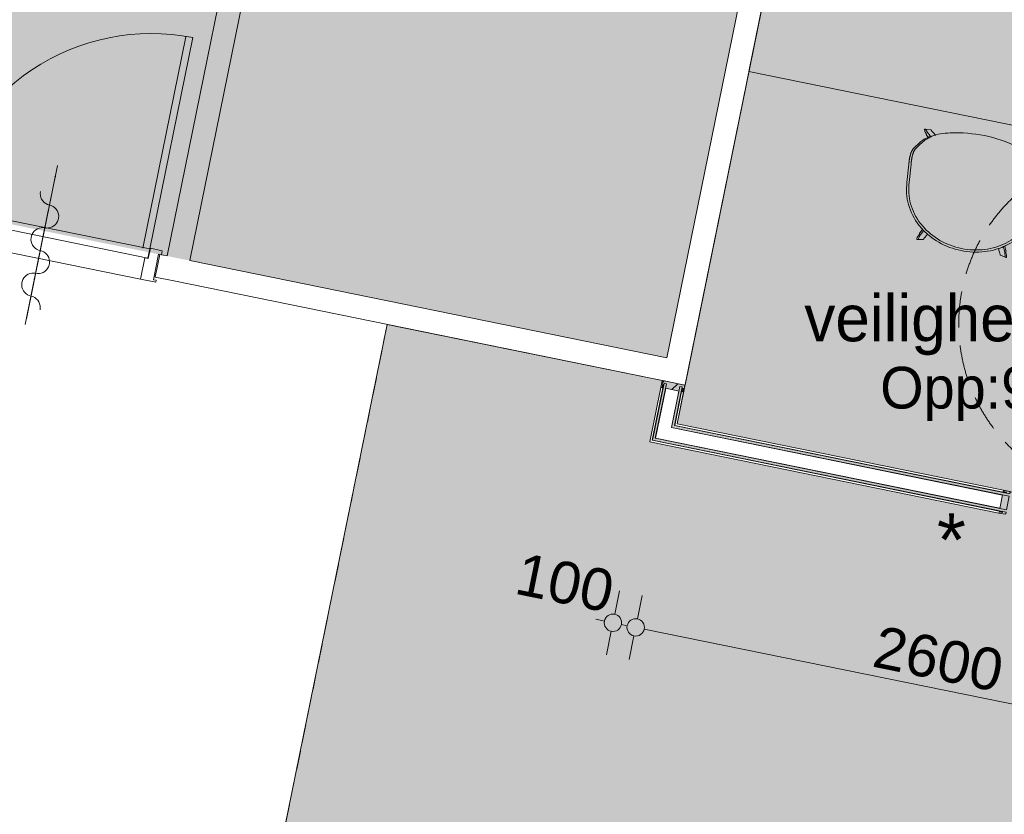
# Model space of a CAD drawing. Header units: millimetres. Extents: x -28656 to 67349, y -24410 to 39654.
# Tile 23 of 135: x 10977 to 15223, y 17262 to 20688. Entities that reach past the tile are written whole.
import ezdxf
from ezdxf.enums import TextEntityAlignment as Align

# ---------------------------------------------------------------- set-up
doc = ezdxf.new("R2010")
doc.units = ezdxf.units.MM
doc.header["$MEASUREMENT"] = 0
for name, pattern in [('B0701', [234.119993, 155.999994, -78.119999]), ('B0702', [117.37, 78.119999, -39.250001]), ('Wipeout_Contour', [1000, 0, -1000])]:
    doc.linetypes.add(name, pattern=pattern)
for name, color, linetype in [('0 2D arcering', 7, 'Continuous'), ('00 Bestaand', 7, 'Continuous'), ('New_22 systeemwand', 7, 'Continuous'), ('New_22 systeemwand Afdek-arcering', 7, 'Continuous'), ('New_22 systeemwand Doorsnede-arcering', 7, 'Continuous'), ('New_43 Vloerafwerking', 7, 'Continuous'), ('New_43 Vloerafwerking 2D arcering', 7, 'Continuous'), ('New_82 Interieur', 7, 'Continuous'), ('New_83 Losse inrichting', 7, 'Continuous'), ('New_84 Vaste inrichting', 7, 'Continuous'), ('New_Info Algemeen', 7, 'Continuous'), ('New_Info Algemeen 2D arcering', 7, 'Continuous'), ('New_Info losse inrichting', 7, 'Continuous'), ('New_Z Ruimtefuncties', 7, 'Continuous'), ('New_Z Ruimtefuncties Zone omranding', 7, 'Continuous'), ('New_Z Ruimtefuncties Zone tekst', 7, 'Continuous')]:
    doc.layers.add(name, color=color, linetype=linetype)
doc.styles.add('GENERATED_STYLE_1', font='txt')
doc.styles.add('GENERATED_STYLE_2', font='txt')
doc.dimstyles.new('GENERATED_STYLE__1', dxfattribs={"dimtxt": 179.999995, "dimasz": 142.5, "dimexe": 0.18, "dimexo": 0.0625, "dimgap": 0.09, "dimtad": 1, "dimdec": 0, "dimzin": 0, "dimdsep": 46, "dimtxsty": 'GENERATED_STYLE_2', "dimblk": 'ARROWHEAD_11', "dimblk1": 'ARROWHEAD_11', "dimblk2": 'ARROWHEAD_11', "dimcen": 0.09, "dimse1": 1, "dimse2": 1, "dimclrd": 1, "dimclre": 1, "dimclrt": 2, "dimadec": 1, "dimazin": 0, "dimtfac": 1, "dimtdec": 4, "dimtmove": 0, "dimatfit": 3, "dimfxl": 1, "dimtolj": 1, "dimtzin": 0, "dimarcsym": 0})
pattern_1 = [(45, (0, 0), (-176.7767, 176.7767), []), (45, (-35.36, 35.36), (-176.7767, 176.7767), []), (45, (-70.7, 70.7), (-176.7767, 176.7767), [])]

# ---------------------------------------------------------------- blocks, each defined once
blk = doc.blocks.new('veiligheidskamer__ruimte nummer__2_1', base_point=(15357, 19263.9))
at = {"layer": 'New_Z Ruimtefuncties Zone tekst', "color": 2, "lineweight": 0}
for tag, height, style, p in [('ROOM_NAME', 200, 'GENERATED_STYLE_1', (15357, 19501.1)), ('ROOM_AREA', 180, 'GENERATED_STYLE_2', (15357, 19191.3))]:
    blk.add_attdef(tag, text='', height=height, dxfattribs=dict(at, style=style)).set_placement(p, align=Align.TOP_CENTER)
blk = doc.blocks.new('Slab_28_1', base_point=(14121.9, 20464.3))
at = {"layer": 'New_84 Vaste inrichting', "color": 1, "linetype": 'Continuous', "lineweight": 0, "flags": 128}
blk.add_lwpolyline([(14121.9, 20464.3), (16571.6, 19965.3), (16771.2, 20945.2), (14321.5, 21444.2)], close=True, dxfattribs=at)
blk.add_lwpolyline([(16517.3, 20619.5, 1), (16457.3, 20619.5, 1)], format="xyb", close=True, dxfattribs=at)
blk = doc.blocks.new('Wall_29_1', base_point=(13753.5, 18906.5))
at = {"color": 254, "linetype": 'Wipeout_Contour', "lineweight": 0, "ltscale": 141193.918411}
blk.add_wipeout([(13802.1, 18938.7), (13812.5, 18945.5), (13840.4, 19082.7), (13835.5, 19083.7), (13838.5, 19098.4), (13834.8, 19099.2)], dxfattribs=at).dxf.layer = 'New_22 systeemwand Afdek-arcering'
at = {"color": 254, "linetype": 'Wipeout_Contour', "lineweight": 0, "ltscale": 94033.272649}
blk.add_wipeout([(13833.4, 19099.4), (13800.4, 18937.5), (13802.1, 18938.7), (13834.8, 19099.2)], dxfattribs=at).dxf.layer = 'New_22 systeemwand Afdek-arcering'
at = {"color": 254, "linetype": 'Wipeout_Contour', "lineweight": 0, "ltscale": 93966.931457}
blk.add_wipeout([(13819.6, 19086.9), (13787.5, 18929), (13788.6, 18929.7), (13820.6, 19086.7)], dxfattribs=at).dxf.layer = 'New_22 systeemwand Afdek-arcering'
at = {"color": 254, "linetype": 'Wipeout_Contour', "lineweight": 0, "ltscale": 93864.9049}
blk.add_wipeout([(13719.3, 18883.9), (13787.5, 18929), (13819.6, 19086.9), (13763, 19098.5)], dxfattribs=at).dxf.layer = 'New_22 systeemwand Afdek-arcering'
at = {"layer": 'New_22 systeemwand', "color": 9, "linetype": 'Continuous', "lineweight": 0}
for p, q in [((13787.5, 18929), (13819.6, 19086.9)), ((13788.6, 18929.7), (13824.6, 19106.3)), ((13800.4, 18937.5), (13834.4, 19104.3)), ((13802.1, 18938.7), (13834.8, 19099.2))]:
    blk.add_line(p, q, dxfattribs=at)
at = {"layer": 'New_22 systeemwand', "color": 9, "linetype": 'Continuous', "lineweight": 0, "flags": 128}
for points in [[(13812.5, 18945.5), (13840.4, 19082.7)], [(13834.4, 19104.3), (13824.6, 19106.3)]]:
    blk.add_lwpolyline(points, dxfattribs=at)
at = {"color": 254, "linetype": 'Wipeout_Contour', "lineweight": 0, "ltscale": 93762.768242}
blk.add_wipeout([(13718.1, 18883.1), (13719.3, 18883.9), (13763, 19098.5), (13762, 19098.7)], dxfattribs=at).dxf.layer = 'New_22 systeemwand Afdek-arcering'
at = {"color": 254, "linetype": 'Wipeout_Contour', "lineweight": 0, "ltscale": 140802.593057}
blk.add_wipeout([(13694.5, 18867.5), (13705.2, 18874.5), (13754.2, 19115.1), (13750.2, 19115.9), (13747.3, 19101.7), (13742.4, 19102.7)], dxfattribs=at).dxf.layer = 'New_22 systeemwand Afdek-arcering'
at = {"color": 254, "linetype": 'Wipeout_Contour', "lineweight": 0, "ltscale": 93751.074145}
blk.add_wipeout([(13705.2, 18874.5), (13706.3, 18875.3), (13755.1, 19114.9), (13754.2, 19115.1)], dxfattribs=at).dxf.layer = 'New_22 systeemwand Afdek-arcering'
at = {"layer": 'New_22 systeemwand', "color": 9, "linetype": 'Continuous', "lineweight": 0}
for p, q in [((13754.2, 19115.1), (13705.2, 18874.5)), ((13756.2, 19120.3), (13706.3, 18875.3)), ((13718.1, 18883.1), (13766, 19118.3)), ((13719.3, 18883.9), (13763, 19098.5))]:
    blk.add_line(p, q, dxfattribs=at)
at = {"layer": 'New_22 systeemwand', "color": 9, "linetype": 'Continuous', "lineweight": 0, "flags": 128}
for points in [[(13766, 19118.3), (13756.2, 19120.3)], [(13742.4, 19102.7), (13694.5, 18867.5)]]:
    blk.add_lwpolyline(points, dxfattribs=at)
blk = doc.blocks.new('Wall_42_1', base_point=(23258.3, 16970.4))
at = {"color": 254, "linetype": 'Wipeout_Contour', "lineweight": 0, "ltscale": 143191.328012}
blk.add_wipeout([(13802.1, 18938.7), (15232.1, 18647.4), (15232.8, 18651.1), (15218.6, 18654), (15219.6, 18658.9), (13812.5, 18945.5)], dxfattribs=at).dxf.layer = 'New_22 systeemwand Afdek-arcering'
at = {"color": 254, "linetype": 'Wipeout_Contour', "lineweight": 0, "ltscale": 95021.277727}
blk.add_wipeout([(13800.4, 18937.5), (15231.8, 18646), (15232.1, 18647.4), (13802.1, 18938.7)], dxfattribs=at).dxf.layer = 'New_22 systeemwand Afdek-arcering'
at = {"color": 254, "linetype": 'Wipeout_Contour', "lineweight": 0, "ltscale": 94958.150567}
blk.add_wipeout([(13787.5, 18929), (15215.4, 18638.1), (15215.6, 18639.1), (13788.6, 18929.7)], dxfattribs=at).dxf.layer = 'New_22 systeemwand Afdek-arcering'
at = {"color": 254, "linetype": 'Wipeout_Contour', "lineweight": 0, "ltscale": 94828.260498}
blk.add_wipeout([(13719.3, 18883.9), (15203.8, 18581.5), (15215.4, 18638.1), (13787.5, 18929)], dxfattribs=at).dxf.layer = 'New_22 systeemwand Afdek-arcering'
at = {"color": 254, "linetype": 'Wipeout_Contour', "lineweight": 0, "ltscale": 94698.377465}
blk.add_wipeout([(13718.1, 18883.1), (15203.6, 18580.5), (15203.8, 18581.5), (13719.3, 18883.9)], dxfattribs=at).dxf.layer = 'New_22 systeemwand Afdek-arcering'
at = {"color": 254, "linetype": 'Wipeout_Contour', "lineweight": 0, "ltscale": 142629.801042}
blk.add_wipeout([(13694.5, 18867.5), (15199.6, 18560.9), (15200.6, 18565.8), (15215.3, 18562.8), (15216.1, 18566.7), (13705.2, 18874.5)], dxfattribs=at).dxf.layer = 'New_22 systeemwand Afdek-arcering'
at = {"color": 254, "linetype": 'Wipeout_Contour', "lineweight": 0, "ltscale": 94663.769875}
blk.add_wipeout([(13705.2, 18874.5), (15216.1, 18566.7), (15216.3, 18567.7), (13706.3, 18875.3)], dxfattribs=at).dxf.layer = 'New_22 systeemwand Afdek-arcering'
at = {"layer": 'New_22 systeemwand', "color": 9, "linetype": 'Continuous', "lineweight": 0}
for p, q in [((15246.9, 18642.9), (13800.4, 18937.5)), ((15232.1, 18647.4), (13802.1, 18938.7)), ((15215.4, 18638.1), (13787.5, 18929)), ((15244.9, 18633.1), (13788.6, 18929.7)), ((13705.2, 18874.5), (15216.1, 18566.7)), ((13706.3, 18875.3), (15231, 18564.7)), ((15233, 18574.5), (13718.1, 18883.1)), ((15203.8, 18581.5), (13719.3, 18883.9))]:
    blk.add_line(p, q, dxfattribs=at)
at = {"layer": 'New_22 systeemwand', "color": 9, "linetype": 'Continuous', "lineweight": 0, "flags": 128}
for points in [[(15219.6, 18658.9), (13812.5, 18945.5)], [(13694.5, 18867.5), (15199.6, 18560.9)]]:
    blk.add_lwpolyline(points, dxfattribs=at)
blk = doc.blocks.new('Hay about a chair 2D')
at = {"layer": 'New_83 Losse inrichting', "color": 9, "linetype": 'Continuous', "lineweight": 0}
for p, q in [((99.9, 494.1), (100.5, 496.1)), ((100.2, 488.8), (99.9, 494.1)), ((100.3, 486.9), (100.2, 488.8)), ((101.1, 485.3), (100.3, 486.9)), ((100.5, 496.1), (102, 495.9)), ((105.9, 475.2), (101.1, 485.3)), ((105, 495.3), (102, 495.9)), ((105, 495.3), (110.8, 475.4)), ((105, 495.3), (125.8, 491.2)), ((106, 475.1), (105.9, 475.2)), ((106.2, 473.6), (106, 475.1)), ((106.4, 472.1), (106.2, 473.6)), ((106.3, 468.4), (106.4, 470.5)), ((106.3, 468.4), (107.9, 466.3)), ((106.4, 470.5), (106.4, 472.1)), ((110.8, 475.4), (120.5, 454.7)), ((125.8, 491.2), (127.3, 490.9)), ((127.3, 490.9), (128.7, 490.2)), ((128.7, 490.2), (128.8, 489.1)), ((128.8, 489.1), (131, 482.6)), ((131, 482.6), (137.6, 471.9)), ((137.6, 471.9), (141, 465.1)), ((141, 465.1), (149.3, 469.7)), ((149.3, 469.7), (160.7, 475.4)), ((160.7, 475.4), (172.3, 480.7)), ((175.6, 471.8), (164.3, 466.7)), ((172.3, 480.7), (184.1, 485.4)), ((187.1, 476.4), (175.6, 471.8)), ((184.1, 485.4), (196.1, 489.7)), ((198.8, 480.6), (187.1, 476.4)), ((196.1, 489.7), (208.3, 493.5)), ((210.6, 484.3), (198.8, 480.6)), ((208.3, 493.5), (220.7, 496.7)), ((222.7, 487.5), (210.6, 484.3)), ((220.7, 496.7), (233.2, 499.5)), ((234.8, 490.3), (222.7, 487.5)), ((233.2, 499.5), (245.8, 501.8)), ((247.1, 492.5), (234.8, 490.3)), ((245.8, 501.8), (258.5, 503.5)), ((259.5, 494.2), (247.1, 492.5)), ((258.5, 503.5), (271.3, 504.8)), ((271.9, 495.5), (259.5, 494.2)), ((271.3, 504.8), (284.1, 505.6)), ((284.4, 496.2), (271.9, 495.5)), ((284.1, 505.6), (296.9, 505.8)), ((296.9, 496.5), (284.4, 496.2)), ((296.9, 505.8), (309.7, 505.6)), ((309.4, 496.2), (296.9, 496.5)), ((321.9, 495.5), (309.4, 496.2)), ((309.7, 505.6), (322.5, 504.8)), ((334.3, 494.2), (321.9, 495.5)), ((322.5, 504.8), (335.3, 503.5)), ((346.7, 492.5), (334.3, 494.2)), ((335.3, 503.5), (348, 501.8)), ((359, 490.3), (346.7, 492.5)), ((348, 501.8), (360.6, 499.5)), ((371.1, 487.5), (359, 490.3)), ((360.6, 499.5), (373.1, 496.7)), ((383.2, 484.3), (371.1, 487.5)), ((373.1, 496.7), (385.5, 493.5)), ((395, 480.6), (383.2, 484.3)), ((385.5, 493.5), (397.7, 489.7)), ((406.7, 476.4), (395, 480.6)), ((397.7, 489.7), (409.7, 485.4)), ((418.2, 471.8), (406.7, 476.4)), ((409.7, 485.4), (421.5, 480.7)), ((429.5, 466.7), (418.2, 471.8)), ((421.5, 480.7), (433.1, 475.4)), ((433.1, 475.4), (444.5, 469.7)), ((444.5, 469.7), (452.8, 465.1)), ((452.8, 465.1), (456.2, 471.9)), ((456.2, 471.9), (462.8, 482.6)), ((462.8, 482.6), (465, 489.1)), ((465, 489.1), (465.1, 490.2)), ((465.1, 490.2), (466.5, 490.9)), ((466.5, 490.9), (468, 491.2)), ((488.8, 495.3), (468, 491.2)), ((473.3, 454.7), (483, 475.4)), ((483, 475.4), (488.8, 495.3)), ((487.5, 468.4), (485.9, 466.3)), ((487.6, 473.6), (487.4, 472.1)), ((487.4, 472.1), (487.4, 470.5)), ((487.4, 470.5), (487.5, 468.4)), ((487.8, 475.1), (487.6, 473.6)), ((487.9, 475.2), (487.8, 475.1)), ((492.7, 485.3), (487.9, 475.2)), ((488.8, 495.3), (491.8, 495.9)), ((491.8, 495.9), (493.3, 496.1)), ((493.5, 486.9), (492.7, 485.3)), ((493.3, 496.1), (493.9, 494.1)), ((493.3, 496.1), (493.9, 493.4)), ((493.6, 488.8), (493.5, 486.9)), ((493.6, 488.8), (493.9, 493.4)), ((493.9, 494.1), (493.9, 493.4)), ((78.8, 417.1), (87.7, 425.9)), ((87.7, 425.9), (97.1, 434.3)), ((102.9, 426.6), (93.9, 418.4)), ((97.1, 434.3), (111.9, 446.1)), ((117.1, 438), (102.9, 426.6)), ((114.8, 450.9), (107.9, 466.3)), ((111.9, 446.1), (115.8, 448.9)), ((114.8, 450.9), (115.8, 448.9)), ((115.8, 448.9), (117.7, 450.1)), ((132.2, 448.6), (117.1, 438)), ((117.7, 450.1), (121.4, 452.7)), ((120.5, 454.7), (121.4, 452.7)), ((121.4, 452.7), (127.4, 456.9)), ((127.4, 456.9), (138.2, 463.5)), ((142.6, 455.1), (132.2, 448.6)), ((138.2, 463.5), (141, 465.1)), ((153.3, 461.1), (142.6, 455.1)), ((164.3, 466.7), (153.3, 461.1)), ((440.5, 461.1), (429.5, 466.7)), ((451.2, 455.1), (440.5, 461.1)), ((461.6, 448.6), (451.2, 455.1)), ((452.8, 465.1), (455.6, 463.5)), ((455.6, 463.5), (466.4, 456.9)), ((476.7, 438), (461.6, 448.6)), ((466.4, 456.9), (472.4, 452.7)), ((472.4, 452.7), (473.3, 454.7)), ((472.4, 452.7), (476.1, 450.1)), ((476.1, 450.1), (478, 448.9)), ((490.9, 426.6), (476.7, 438)), ((478, 448.9), (479, 450.9)), ((478, 448.9), (481.9, 446.1)), ((485.9, 466.3), (479, 450.9)), ((481.9, 446.1), (496.7, 434.3)), ((499.9, 418.4), (490.9, 426.6)), ((496.7, 434.3), (506.1, 425.9)), ((506.1, 425.9), (515, 417.1)), ((47.7, 378.1), (54.8, 388.4)), ((54.8, 388.4), (62.3, 398.3)), ((62.2, 382.1), (55.5, 372.2)), ((69.4, 391.7), (62.2, 382.1)), ((62.3, 398.3), (70.3, 407.9)), ((77.1, 401), (69.4, 391.7)), ((70.3, 407.9), (78.8, 417.1)), ((85.3, 409.9), (77.1, 401)), ((93.9, 418.4), (85.3, 409.9)), ((508.5, 409.9), (499.9, 418.4)), ((516.7, 401), (508.5, 409.9)), ((515, 417.1), (523.5, 407.9)), ((524.4, 391.7), (516.7, 401)), ((523.5, 407.9), (531.5, 398.3)), ((531.6, 382.1), (524.4, 391.7)), ((531.5, 398.3), (539.1, 388.4)), ((538.3, 372.2), (531.6, 382.1)), ((539.1, 388.4), (546.1, 378.1)), ((25.2, 334.1), (30, 345.5)), ((30, 345.5), (35.3, 356.6)), ((38.5, 340.8), (33.9, 329.9)), ((35.3, 356.6), (41.3, 367.5)), ((43.6, 351.6), (38.5, 340.8)), ((41.3, 367.5), (47.7, 378.1)), ((49.2, 362), (43.6, 351.6)), ((55.5, 372.2), (49.2, 362)), ((544.6, 362), (538.3, 372.2)), ((550.2, 351.6), (544.6, 362)), ((546.1, 378.1), (552.6, 367.5)), ((555.3, 340.8), (550.2, 351.6)), ((552.6, 367.5), (558.5, 356.6)), ((559.9, 329.9), (555.3, 340.8)), ((558.5, 356.6), (563.8, 345.5)), ((563.8, 345.5), (568.6, 334.1)), ((12.4, 286.8), (14.6, 298.9)), ((14.6, 298.9), (17.5, 310.8)), ((17.5, 310.8), (21.1, 322.6)), ((21.1, 322.6), (25.2, 334.1)), ((26.6, 307.4), (23.8, 296)), ((30, 318.7), (26.6, 307.4)), ((33.9, 329.9), (30, 318.7)), ((563.8, 318.7), (559.9, 329.9)), ((567.2, 307.4), (563.8, 318.7)), ((570, 296), (567.2, 307.4)), ((568.6, 334.1), (572.7, 322.6)), ((572.7, 322.6), (576.3, 310.8)), ((576.3, 310.8), (579.2, 298.9)), ((579.2, 298.9), (581.4, 286.8)), ((1.8, 185.7), (9.7, 264)), ((9.7, 264), (10.8, 274.8)), ((10.8, 274.8), (12.4, 286.8)), ((11.1, 183.7), (19.1, 262.1)), ((20.2, 272.7), (19.1, 262.1)), ((21.7, 284.4), (20.2, 272.7)), ((23.8, 296), (21.7, 284.4)), ((572.1, 284.4), (570, 296)), ((573.6, 272.7), (572.1, 284.4)), ((574.7, 262.1), (573.6, 272.7)), ((582.7, 183.1), (574.7, 262.1)), ((581.4, 286.8), (583, 274.8)), ((583, 274.8), (584.1, 264)), ((592.1, 185.1), (584.1, 264)), ((0.4, 169), (0.5, 170.8)), ((0.5, 170.8), (0.7, 172.7)), ((0.7, 172.7), (0.8, 174.5)), ((0.8, 174.5), (0.9, 176.4)), ((0.9, 176.4), (1.1, 178.2)), ((1.1, 178.2), (1.3, 180.1)), ((1.3, 180.1), (1.4, 181.9)), ((1.4, 181.9), (1.6, 183.8)), ((1.6, 183.8), (1.8, 185.7)), ((10, 170.6), (9.8, 168.8)), ((10.1, 172.5), (10, 170.6)), ((10.3, 174.3), (10.1, 172.5)), ((10.4, 176.2), (10.3, 174.3)), ((10.6, 178), (10.4, 176.2)), ((10.8, 179.9), (10.6, 178)), ((10.9, 181.8), (10.8, 179.9)), ((11.1, 183.7), (10.9, 181.8)), ((582.9, 180.9), (582.7, 183.1)), ((583.2, 178.8), (582.9, 180.9)), ((583.3, 176.6), (583.2, 178.8)), ((583.5, 174.5), (583.3, 176.6)), ((583.7, 172.4), (583.5, 174.5)), ((583.9, 170.2), (583.7, 172.4)), ((584, 168), (583.9, 170.2)), ((592.1, 185.1), (592.3, 182.9)), ((592.3, 182.9), (592.5, 180.8)), ((592.5, 180.8), (592.7, 178.6)), ((592.7, 178.6), (592.8, 176.5)), ((592.8, 176.5), (593, 174.4)), ((593, 174.4), (593.2, 172.3)), ((593.2, 172.3), (593.3, 170)), ((593.3, 170), (593.5, 167.7)), ((0, 160), (0.1, 161.8)), ((0, 158.3), (0, 160)), ((0, 156.6), (0, 158.3)), ((0, 155), (0, 156.6)), ((0, 153.3), (0, 155)), ((0, 151.7), (0, 153.3)), ((0.1, 150.1), (0, 151.7)), ((0.1, 163.6), (0.2, 165.4)), ((0.1, 161.8), (0.1, 163.6)), ((0.2, 148.5), (0.1, 150.1)), ((0.2, 165.4), (0.3, 167.2)), ((0.2, 147), (0.2, 148.5)), ((0.3, 145.5), (0.2, 147)), ((0.3, 167.2), (0.4, 169)), ((0.4, 144.1), (0.3, 145.5)), ((0.5, 142.7), (0.4, 144.1)), ((0.7, 141.4), (0.5, 142.7)), ((0.8, 140), (0.7, 141.4)), ((1, 138.7), (0.8, 140)), ((1.1, 137.4), (1, 138.7)), ((1.3, 136.1), (1.1, 137.4)), ((1.7, 133.9), (1.3, 136.1)), ((2.1, 131.7), (1.7, 133.9)), ((2.5, 129.6), (2.1, 131.7)), ((3.1, 127.6), (2.5, 129.6)), ((3.5, 125.9), (3.1, 127.6)), ((9.4, 159.8), (9.3, 158)), ((9.3, 158), (9.3, 156.3)), ((9.3, 156.3), (9.3, 154.6)), ((9.3, 154.6), (9.3, 153)), ((9.3, 153), (9.3, 151.3)), ((9.3, 151.3), (9.3, 149.7)), ((9.3, 149.7), (9.4, 148.1)), ((9.5, 161.5), (9.4, 159.8)), ((9.4, 148.1), (9.5, 146.5)), ((9.6, 165.1), (9.5, 163.3)), ((9.5, 163.3), (9.5, 161.5)), ((9.5, 146.5), (9.5, 144.9)), ((9.5, 144.9), (9.6, 143.5)), ((9.7, 167), (9.6, 165.1)), ((9.6, 143.5), (9.7, 142.1)), ((9.8, 168.8), (9.7, 167)), ((9.7, 142.1), (9.8, 140.7)), ((9.8, 140.7), (10, 139.3)), ((10, 139.3), (10.1, 138)), ((10.1, 138), (10.3, 136.7)), ((10.3, 136.7), (10.4, 135.4)), ((10.4, 135.4), (10.6, 134.1)), ((10.6, 134.1), (11, 131.9)), ((11, 131.9), (11.4, 129.7)), ((11.4, 129.7), (11.8, 127.6)), ((11.8, 127.6), (12.4, 125.7)), ((581.7, 126.5), (582, 128)), ((582, 128), (582.5, 130.1)), ((582.5, 130.1), (582.9, 132.3)), ((582.9, 132.3), (583.3, 134.7)), ((583.3, 134.7), (583.6, 137.1)), ((583.6, 137.1), (583.8, 138.9)), ((583.8, 138.9), (584, 140.7)), ((584.2, 165.7), (584, 168)), ((584, 140.7), (584.1, 142.6)), ((584.1, 142.6), (584.2, 144.5)), ((584.3, 163.4), (584.2, 165.7)), ((584.2, 144.5), (584.3, 146.5)), ((584.4, 161.2), (584.3, 163.4)), ((584.3, 146.5), (584.4, 148.5)), ((584.4, 159), (584.4, 161.2)), ((584.5, 156.9), (584.4, 159)), ((584.4, 148.5), (584.5, 150.5)), ((584.5, 154.7), (584.5, 156.9)), ((584.5, 152.6), (584.5, 154.7)), ((584.5, 150.5), (584.5, 152.6)), ((591, 128.5), (590.6, 127)), ((591.3, 129.9), (591, 128.5)), ((591.8, 132.1), (591.3, 129.9)), ((592.2, 134.3), (591.8, 132.1)), ((592.6, 136.7), (592.2, 134.3)), ((592.9, 139.1), (592.6, 136.7)), ((593.1, 140.9), (592.9, 139.1)), ((593.3, 142.7), (593.1, 140.9)), ((593.4, 144.6), (593.3, 142.7)), ((593.5, 146.5), (593.4, 144.6)), ((593.5, 167.7), (593.6, 165.5)), ((593.6, 148.5), (593.5, 146.5)), ((593.6, 165.5), (593.7, 163.3)), ((593.7, 150.5), (593.6, 148.5)), ((593.7, 163.3), (593.7, 161.1)), ((593.7, 161.1), (593.8, 158.9)), ((593.8, 152.6), (593.7, 150.5)), ((593.8, 158.9), (593.8, 156.7)), ((593.8, 156.7), (593.8, 154.6)), ((593.8, 154.6), (593.8, 152.6)), ((4.1, 124.2), (3.5, 125.9)), ((4.6, 122.7), (4.1, 124.2)), ((5.2, 121.2), (4.6, 122.7)), ((5.8, 119.8), (5.2, 121.2)), ((6.4, 118.6), (5.8, 119.8)), ((7, 117.4), (6.4, 118.6)), ((7.7, 116.2), (7, 117.4)), ((8.3, 115.1), (7.7, 116.2)), ((9, 114.1), (8.3, 115.1)), ((9.6, 113.1), (9, 114.1)), ((10.3, 112.1), (9.6, 113.1)), ((10.3, 112.1), (16.5, 102.9)), ((12.4, 125.7), (12.8, 123.9)), ((12.8, 123.9), (13.4, 122.3)), ((13.4, 122.3), (13.9, 120.7)), ((13.9, 120.7), (14.5, 119.2)), ((14.5, 119.2), (15.1, 117.9)), ((15.1, 117.9), (15.7, 116.6)), ((15.7, 116.6), (16.4, 115.5)), ((16.4, 115.5), (17, 114.3)), ((16.5, 102.9), (22.4, 94.5)), ((17, 114.3), (17.6, 113.2)), ((17.6, 113.2), (18.3, 112.2)), ((18.3, 112.2), (18.9, 111.2)), ((18.9, 111.2), (19.6, 110.2)), ((25.8, 101.2), (19.6, 110.2)), ((22.4, 94.5), (28.5, 86)), ((31.7, 92.9), (25.8, 101.2)), ((28.5, 86), (30, 84)), ((37.9, 84.6), (31.7, 92.9)), ((560.3, 90.5), (554.5, 82.7)), ((566.1, 98.5), (560.3, 90.5)), ((563.8, 84), (569.7, 92)), ((571.9, 106.8), (566.1, 98.5)), ((569.7, 92), (575.5, 100.2)), ((574.2, 110.3), (571.9, 106.8)), ((574.2, 110.3), (575, 111.4)), ((575, 111.4), (575.8, 112.6)), ((575.5, 100.2), (581.2, 108.6)), ((575.8, 112.6), (576.5, 113.9)), ((576.5, 113.9), (577.3, 115.2)), ((577.3, 115.2), (577.7, 116)), ((577.7, 116), (578.1, 116.7)), ((578.1, 116.7), (578.5, 117.5)), ((578.5, 117.5), (578.9, 118.4)), ((578.9, 118.4), (579.3, 119.3)), ((579.3, 119.3), (579.9, 120.8)), ((579.9, 120.8), (580.5, 122.4)), ((580.5, 122.4), (580.9, 123.7)), ((580.9, 123.7), (581.3, 125.1)), ((581.2, 108.6), (583.6, 112.2)), ((581.3, 125.1), (581.7, 126.5)), ((584.3, 113.3), (583.6, 112.2)), ((585.1, 114.5), (584.3, 113.3)), ((585.9, 115.8), (585.1, 114.5)), ((586.6, 117.1), (585.9, 115.8)), ((587, 117.9), (586.6, 117.1)), ((587.4, 118.7), (587, 117.9)), ((587.8, 119.5), (587.4, 118.7)), ((588.2, 120.3), (587.8, 119.5)), ((588.6, 121.3), (588.2, 120.3)), ((589.2, 122.8), (588.6, 121.3)), ((589.8, 124.4), (589.2, 122.8)), ((590.2, 125.7), (589.8, 124.4)), ((590.6, 127), (590.2, 125.7)), ((30, 84), (33.1, 80)), ((33.1, 80), (36.4, 75.9)), ((36.4, 75.9), (40.3, 71.7)), ((39.3, 82.7), (37.9, 84.6)), ((42.3, 78.9), (39.3, 82.7)), ((40.3, 71.7), (44.9, 67.4)), ((45.5, 75), (42.3, 78.9)), ((44.9, 67.4), (50.2, 63)), ((49, 70.9), (45.5, 75)), ((48.5, 41.2), (49.3, 42.6)), ((53.1, 66.6), (49, 70.9)), ((49.3, 42.6), (49.9, 43.9)), ((49.9, 43.9), (50.5, 45.3)), ((50.2, 63), (56.2, 58.5)), ((50.5, 45.3), (50.9, 46.7)), ((50.9, 46.7), (51.3, 48.7)), ((51.3, 48.7), (52.9, 49.6)), ((52.9, 49.6), (60.3, 55.8)), ((57.8, 62.1), (53.1, 66.6)), ((53.1, 35.5), (67.9, 47.8)), ((56.2, 58.5), (60.3, 55.8)), ((63.1, 57.4), (57.8, 62.1)), ((60.3, 55.8), (62.9, 54.1)), ((62.9, 54.1), (64.8, 53)), ((69, 52.6), (63.1, 57.4)), ((64.8, 53), (70.2, 49.8)), ((67.9, 47.8), (70.2, 49.8)), ((75.7, 47.7), (69, 52.6)), ((70.2, 49.8), (70.4, 49.6)), ((70.4, 49.6), (78.5, 45.3)), ((71.4, 58.4), (71.5, 58.4)), ((83, 43), (75.7, 47.7)), ((78.5, 45.3), (83, 43)), ((89.3, 39.4), (83, 43)), ((510.8, 43), (502.7, 38.4)), ((504.5, 39.4), (515.3, 45.3)), ((518.1, 47.7), (510.8, 43)), ((515.3, 45.3), (523.4, 49.6)), ((524.8, 52.6), (518.1, 47.7)), ((523.4, 49.6), (523.6, 49.8)), ((523.6, 49.8), (529, 53)), ((523.6, 49.8), (525.9, 47.8)), ((530.7, 57.4), (524.8, 52.6)), ((525.9, 47.8), (540.7, 35.5)), ((529, 53), (530.9, 54.1)), ((536, 62.1), (530.7, 57.4)), ((530.9, 54.1), (533.5, 55.8)), ((533.5, 55.8), (537.6, 58.5)), ((533.5, 55.8), (540.9, 49.6)), ((540.7, 66.6), (536, 62.1)), ((537.6, 58.5), (543.6, 63)), ((544.8, 70.9), (540.7, 66.6)), ((540.9, 49.6), (542.5, 48.7)), ((542.5, 48.7), (542.9, 46.7)), ((542.9, 46.7), (543.3, 45.3)), ((543.3, 45.3), (543.9, 43.9)), ((543.6, 63), (548.9, 67.4)), ((543.9, 43.9), (544.5, 42.6)), ((544.5, 42.6), (545.3, 41.2)), ((548.4, 75), (544.8, 70.9)), ((551.5, 78.9), (548.4, 75)), ((548.9, 67.4), (553.5, 71.7)), ((554.5, 82.7), (551.5, 78.9)), ((553.5, 71.7), (557.4, 75.9)), ((557.4, 75.9), (560.7, 80)), ((560.7, 80), (563.8, 84)), ((38.4, 25.7), (38.8, 27.2)), ((38.6, 24.3), (38.4, 25.7)), ((40.2, 24), (38.6, 24.3)), ((40.3, 31.7), (38.8, 27.2)), ((41.8, 23.9), (40.2, 24)), ((40.3, 31.7), (40.9, 33.2)), ((40.9, 33.2), (42, 34.3)), ((53.1, 35.5), (41.8, 23.9)), ((41.8, 23.9), (66.4, 21.8)), ((42, 34.3), (44, 35.9)), ((44, 35.9), (44.5, 36.3)), ((44.5, 36.3), (45.6, 37.4)), ((45.6, 37.4), (46.7, 38.6)), ((46.7, 38.6), (47.7, 39.9)), ((47.7, 39.9), (48.5, 41.2)), ((67.6, 22.6), (66.4, 21.8)), ((67.6, 22.6), (71.3, 26.6)), ((71.3, 26.6), (79.7, 32)), ((79.7, 32), (89.3, 39.4)), ((91.1, 38.4), (89.3, 39.4)), ((99.9, 34.2), (91.1, 38.4)), ((109.2, 30.3), (99.9, 34.2)), ((119, 26.8), (109.2, 30.3)), ((129.2, 23.7), (119, 26.8)), ((139.5, 20.9), (129.2, 23.7)), ((149.8, 18.2), (139.5, 20.9)), ((167.8, 13.9), (149.8, 18.2)), ((186, 10.2), (167.8, 13.9)), ((204.3, 7.1), (186, 10.2)), ((222.7, 4.6), (204.3, 7.1)), ((241.2, 2.6), (222.7, 4.6)), ((259.7, 1.1), (241.2, 2.6)), ((278.3, 0.3), (259.7, 1.1)), ((296.9, 0), (278.3, 0.3)), ((315.5, 0.3), (296.9, 0)), ((334.1, 1.1), (315.5, 0.3)), ((352.6, 2.6), (334.1, 1.1)), ((371.1, 4.6), (352.6, 2.6)), ((389.5, 7.1), (371.1, 4.6)), ((407.8, 10.2), (389.5, 7.1)), ((426, 13.9), (407.8, 10.2)), ((444, 18.2), (426, 13.9)), ((454.3, 20.9), (444, 18.2)), ((464.7, 23.7), (454.3, 20.9)), ((474.8, 26.8), (464.7, 23.7)), ((484.6, 30.3), (474.8, 26.8)), ((493.9, 34.2), (484.6, 30.3)), ((502.7, 38.4), (493.9, 34.2)), ((502.7, 38.4), (504.5, 39.4)), ((504.5, 39.4), (514.1, 32)), ((514.1, 32), (522.5, 26.6)), ((526.2, 22.6), (522.5, 26.6)), ((527.4, 21.8), (526.2, 22.6)), ((552, 23.9), (527.4, 21.8)), ((552, 23.9), (540.7, 35.5)), ((545.3, 41.2), (546.1, 39.9)), ((546.1, 39.9), (547.1, 38.6)), ((547.1, 38.6), (548.2, 37.4)), ((548.2, 37.4), (549.3, 36.3)), ((549.3, 36.3), (549.8, 35.9)), ((549.8, 35.9), (551.8, 34.3)), ((551.8, 34.3), (552.9, 33.2)), ((553.6, 24), (552, 23.9)), ((552.9, 33.2), (553.5, 31.7)), ((553.5, 31.7), (555.5, 25.7)), ((555.2, 24.3), (553.6, 24)), ((555.5, 25.7), (555.2, 24.3))]:
    blk.add_line(p, q, dxfattribs=at)
blk = doc.blocks.new('*D280')
at = {"layer": 'New_Info Algemeen 2D arcering', "linetype": 'Continuous', "lineweight": 0}
for points in [[(13498.2, 18087.6), (13501, 18073.3), (13509.2, 18061.1), (13521.3, 18053), (13535.7, 18050.1), (13550, 18053), (13562.2, 18061.1), (13570.3, 18073.3), (13573.2, 18087.6), (13570.3, 18102), (13562.2, 18114.1), (13550, 18122.3), (13535.7, 18125.1), (13521.3, 18122.3), (13509.2, 18114.1), (13501, 18102)], [(13596.2, 18067.7), (13599, 18053.3), (13607.1, 18041.1), (13619.3, 18033), (13633.7, 18030.2), (13648, 18033), (13660.2, 18041.1), (13668.3, 18053.3), (13671.2, 18067.7), (13668.3, 18082), (13660.2, 18094.2), (13648, 18102.3), (13633.7, 18105.2), (13619.3, 18102.3), (13607.1, 18094.2), (13599, 18082)]]:
    blk.add_hatch(color=1, dxfattribs=at).paths.add_polyline_path(points)
at = {"layer": 'New_Info Algemeen', "color": 1, "linetype": 'Continuous', "lineweight": 0}
for p, q in [((13543.2, 18124.4), (13563.7, 18225.4)), ((13641.1, 18104.4), (13661.7, 18205.5)), ((13462.2, 18102.6), (13498.9, 18095.1)), ((13507.6, 17949.8), (13528.2, 18050.9)), ((13572.4, 18080.1), (13596.9, 18075.1)), ((13605.6, 17929.9), (13626.2, 18030.9))]:
    blk.add_line(p, q, dxfattribs=at)
for centre in [(13535.7, 18087.6), (13633.7, 18067.7)]:
    blk.add_circle(centre, 37.5, dxfattribs=at)
at = {"layer": 'New_Info Algemeen', "color": 2, "lineweight": 0, "insert": (13104.6, 18212.2), "char_height": 180, "attachment_point": 7, "rotation": 348.4863, "style": 'GENERATED_STYLE_2'}
blk.add_mtext('\\A1;{\\pql;\\fArial|b0|i0|c0|p38;100}', dxfattribs=at)
blk = doc.blocks.new('ARROWHEAD_11')
at = {"color": 0, "linetype": 'Continuous', "lineweight": 0}
blk.add_line((0, 0), (-1, 0), dxfattribs=at)
at = {"color": 0, "linetype": 'Continuous', "lineweight": 0, "const_width": 0.25, "flags": 128}
blk.add_lwpolyline([(-0.125, 0, 1), (0.125, 0, 1)], format="xyb", close=True, dxfattribs=at)
blk = doc.blocks.new('*D282')
at = {"layer": 'New_Info Algemeen 2D arcering', "linetype": 'Continuous', "lineweight": 0}
for points in [[(13596.2, 18067.7), (13599, 18053.3), (13607.1, 18041.1), (13619.3, 18033), (13633.7, 18030.2), (13648, 18033), (13660.2, 18041.1), (13668.3, 18053.3), (13671.2, 18067.7), (13668.3, 18082), (13660.2, 18094.2), (13648, 18102.3), (13633.7, 18105.2), (13619.3, 18102.3), (13607.1, 18094.2), (13599, 18082)], [(16143.8, 17548.7), (16146.7, 17534.3), (16154.8, 17522.2), (16167, 17514), (16181.3, 17511.2), (16195.7, 17514), (16207.9, 17522.2), (16216, 17534.3), (16218.8, 17548.7), (16216, 17563), (16207.9, 17575.2), (16195.7, 17583.3), (16181.3, 17586.2), (16167, 17583.3), (16154.8, 17575.2), (16146.7, 17563)]]:
    blk.add_hatch(color=1, dxfattribs=at).paths.add_polyline_path(points)
at = {"layer": 'New_Info Algemeen', "color": 1, "linetype": 'Continuous', "lineweight": 0}
for p, q in [((13670.4, 18060.2), (16144.6, 17556.2)), ((16188.8, 17585.4), (16209.4, 17686.5)), ((16153.3, 17410.9), (16173.9, 17511.9))]:
    blk.add_line(p, q, dxfattribs=at)
blk.add_circle((16181.3, 17548.7), 37.5, dxfattribs=at)
at = {"layer": 'New_Info Algemeen', "color": 2, "lineweight": 0, "char_height": 180, "attachment_point": 7, "rotation": 348.4863, "style": 'GENERATED_STYLE_2'}
for s, insert in [('\\A1;{\\pql;\\fArial|b0|i0|c0|p38;2600}', (14647, 17898)), ('\\A1;{\\pql;\\fArial|b0|i0|c0|p38;100}', (15750.2, 17673.2))]:
    blk.add_mtext(s, dxfattribs=dict(at, insert=insert))
blk = doc.blocks.new('Column_25_1', base_point=(15239, 18603.9))
at = {"layer": 'New_22 systeemwand Doorsnede-arcering', "linetype": 'Continuous', "lineweight": 0, "true_color": 0x000000}
h = blk.add_hatch(dxfattribs=at)
h.set_pattern_fill('505_Aluminium_0001', color=18, style=0, pattern_type=2)
h.set_pattern_definition(pattern_1)
h.paths.add_polyline_path([(15219.6, 18658.9), (15218.6, 18654), (15232.8, 18651.1), (15231.8, 18646), (15246.9, 18642.9), (15248.6, 18650.9), (15246.6, 18651.3), (15247, 18653.3)])
h = blk.add_hatch(dxfattribs=at)
h.set_pattern_fill('505_Aluminium_0001', color=18, style=0, pattern_type=2)
h.set_pattern_definition(pattern_1)
h.paths.add_polyline_path([(15203.6, 18580.5), (15233, 18574.5), (15244.9, 18633.1), (15215.6, 18639.1)])
h = blk.add_hatch(dxfattribs=at)
h.set_pattern_fill('505_Aluminium_0001', color=18, style=0, pattern_type=2)
h.set_pattern_definition(pattern_1)
h.paths.add_polyline_path([(15200.6, 18565.8), (15199.6, 18560.9), (15227.1, 18555.3), (15227.5, 18557.3), (15229.4, 18556.9), (15231, 18564.7), (15216.3, 18567.7), (15215.3, 18562.8)])
at = {"layer": 'New_22 systeemwand', "color": 3, "linetype": 'Continuous', "lineweight": 0, "flags": 128}
for points in [[(15219.6, 18658.9), (15218.6, 18654), (15232.8, 18651.1), (15231.8, 18646)], [(15246.9, 18642.9), (15248.6, 18650.9), (15246.6, 18651.3), (15247, 18653.3), (15219.6, 18658.9)], [(15215.6, 18639.1), (15203.6, 18580.5)], [(15233, 18574.5), (15244.9, 18633.1)], [(15200.6, 18565.8), (15199.6, 18560.9), (15227.1, 18555.3), (15227.5, 18557.3), (15229.4, 18556.9), (15231, 18564.7)], [(15216.3, 18567.7), (15215.3, 18562.8), (15200.6, 18565.8)]]:
    blk.add_lwpolyline(points, dxfattribs=at)
blk = doc.blocks.new('Column_26_1', base_point=(13797.4, 19122.1))
at = {"layer": 'New_22 systeemwand Doorsnede-arcering', "linetype": 'Continuous', "lineweight": 0, "true_color": 0x000000}
h = blk.add_hatch(dxfattribs=at)
h.set_pattern_fill('505_Aluminium_0001', color=18, style=0, pattern_type=2)
h.set_pattern_definition(pattern_1)
h.paths.add_polyline_path([(13748, 19130.1), (13742.4, 19102.7), (13747.3, 19101.7), (13750.2, 19115.9), (13755.1, 19114.9), (13756.2, 19120.3), (13766, 19118.3), (13762, 19098.7), (13820.6, 19086.7), (13824.6, 19106.3), (13834.4, 19104.3), (13833.4, 19099.4), (13838.5, 19098.4), (13835.5, 19083.7), (13840.4, 19082.7), (13846, 19110.1), (13844.1, 19110.5), (13844.5, 19112.5), (13750.4, 19131.7), (13750, 19129.7)])
at = {"layer": 'New_22 systeemwand', "color": 3, "linetype": 'Continuous', "lineweight": 0, "flags": 128}
for points in [[(13748, 19130.1), (13742.4, 19102.7), (13747.3, 19101.7), (13750.2, 19115.9), (13755.1, 19114.9)], [(13833.4, 19099.4), (13838.5, 19098.4), (13835.5, 19083.7), (13840.4, 19082.7), (13846, 19110.1), (13844.1, 19110.5), (13844.5, 19112.5), (13750.4, 19131.7), (13750, 19129.7), (13748, 19130.1)], [(13762, 19098.7), (13820.6, 19086.7)]]:
    blk.add_lwpolyline(points, dxfattribs=at)

msp = doc.modelspace()

# ---------------------------------------------------------------- hatches: boundary and pattern name
at = {"layer": '0 2D arcering', "linetype": 'Continuous', "lineweight": 0}
h = msp.add_hatch(dxfattribs=at)
h.set_pattern_fill('155_Kunststeen_0001', color=9, style=0, pattern_type=2)
h.set_pattern_definition([(45, (0, 0), (-183.8478, 183.8478), []), (45, (-91.92, 91.92), (-183.8478, 183.8478), [195, -65])])
h.paths.add_polyline_path([(-28300.5, 32809.1), (-28090.7, 32809.1), (-28090.7, 38936.8), (15676.6, 30021.3), (14497.9, 24235.2), (15946.2, 23940.1), (15607.8, 23639.9), (15595.5, 23362.9), (15585.7, 23142.1), (15279.9, 22815.7), (15396.2, 22545.3), (15554.2, 22315.7), (14443, 22542), (13768.4, 19230), (12170, 19555.6), (9942.2, 20009), (10616.9, 23321.4), (7353.8, 23986.1), (7070.9, 22596.7), (3489.4, 23303.5), (2778.8, 19815.2), (6355.9, 19086.5), (5623.3, 15487.8), (-25068, 21845.5), (-25036, 30311.3), (-28300.5, 30974.8)])
h.paths.add_polyline_path([(-7115.8, 24484.1), (-6680.8, 26619.5), (-4620.3, 26199.7), (-5055.3, 24064.4)], flags=0)
at = {"layer": 'New_43 Vloerafwerking 2D arcering', "linetype": 'Continuous', "lineweight": 0}
h = msp.add_hatch(dxfattribs=at)
h.set_pattern_fill('910_Puntjes_C_0001', color=9, style=0, pattern_type=2)
h.set_pattern_definition([(45, (0, 250), (-79.5495, 79.5495), [0, -75, 0, -112.5]), (110, (250, 250), (105.71542, 38.47727), [0, -55, 0, -95])])
h.paths.add_polyline_path([(12078, 16995.8, -0.001005), (12083.8, 16997.5, -0.073656), (12518.6, 17061.9, -0.091889), (13056.2, 16962.3, -0.310506), (14018.6, 15561.9, -0.071044), (13958.7, 15142.1, -0.094198), (13703.1, 14641.3, 0.001703), (13808, 14628, 0.155225), (22970.3, 16259.1), (30258.6, 14755.1), (30075.6, 15837.4), (25347.1, 16799.4), (25358.5, 17235.9), (23442.8, 17625.7), (23450.8, 17664.9), (25359.6, 17276.1), (25376.6, 17926.2), (26028.5, 17793.5), (26357.1, 19409), (26112.6, 19458.7), (26230.1, 20036.5), (14520, 22418.9), (13846.4, 19112.1), (12562.4, 19373.7), (12137, 17285.2), (12079.6, 17003.2)])

# ---------------------------------------------------------------- linework, layer by layer
at = {"layer": '00 Bestaand', "color": 1, "linetype": 'Continuous', "lineweight": 0}
for p, q in [((11694.2, 20614.2), (11508.6, 19703)), ((11498.5, 19568.9), (10283.5, 19816.5)), ((11564.2, 19555.6), (11564.2, 19555.5))]:
    msp.add_line(p, q, dxfattribs=at)
at = {"layer": '00 Bestaand', "color": 1, "linetype": 'Continuous', "lineweight": 0, "flags": 128}
for points in [[(12054.6, 21587.6), (12005.6, 21597.5), (11612.8, 19669.1)], [(12054.6, 21587.6), (12005.6, 21597.5), (11612.8, 19669.1)], [(12054.6, 21587.6), (12103.6, 21577.6), (11710.8, 19649.2)], [(12054.6, 21587.6), (12103.6, 21577.6), (11710.8, 19649.2)], [(11040.9, 19569.8), (11140.7, 20059.8)], [(11040.9, 19569.8), (11140.7, 20059.8)], [(11130.7, 20010.8), (11006, 19398.4)], [(11066.8, 19947.3), (11065.8, 19938.6), (11066.4, 19929.9), (11068.5, 19921.5), (11071.9, 19913.5), (11076.7, 19906.3), (11082.7, 19899.9), (11089.7, 19894.7), (11097.5, 19890.8), (11105.8, 19888.3)], [(11085.8, 19790.3), (11094, 19789.3), (11102.3, 19789.7), (11110.3, 19791.5), (11118, 19794.5), (11125.1, 19798.8), (11131.4, 19804.1), (11136.7, 19810.5), (11140.8, 19817.6), (11143.8, 19825.3), (11145.4, 19833.4), (11145.7, 19841.6), (11144.7, 19849.8), (11142.3, 19857.7), (11138.6, 19865.1), (11133.8, 19871.8), (11127.9, 19877.6), (11121.1, 19882.4), (11113.7, 19886), (11105.8, 19888.3)], [(11100.8, 19863.8), (11001, 19373.9)], [(11100.8, 19863.8), (11001, 19373.9)], [(11085.8, 19790.3), (11077.6, 19791.3), (11069.4, 19790.9), (11061.3, 19789.1), (11053.6, 19786.1), (11046.6, 19781.8), (11040.3, 19776.5), (11035, 19770.1), (11030.8, 19763), (11027.8, 19755.3), (11026.2, 19747.2), (11025.9, 19739), (11027, 19730.8), (11029.4, 19722.9), (11033, 19715.5), (11037.9, 19708.8), (11043.7, 19703), (11050.5, 19698.2), (11057.9, 19694.6), (11065.9, 19692.3)], [(11045.9, 19594.3), (11054.1, 19593.4), (11062.3, 19593.7), (11070.4, 19595.5), (11078.1, 19598.5), (11085.2, 19602.8), (11091.4, 19608.2), (11096.7, 19614.5), (11100.9, 19621.6), (11103.9, 19629.3), (11105.5, 19637.4), (11105.8, 19645.7), (11104.8, 19653.9), (11102.4, 19661.8), (11098.7, 19669.2), (11093.8, 19675.9), (11088, 19681.7), (11081.2, 19686.4), (11073.8, 19690), (11065.9, 19692.3)], [(11571.7, 19626.5), (11581.7, 19675.5), (11612.8, 19669.1)], [(11571.7, 19626.5), (11581.7, 19675.5), (11612.8, 19669.1)], [(11571.7, 19626.5), (11561.7, 19577.5), (11641.8, 19561.2)], [(11571.7, 19626.5), (11561.7, 19577.5), (11641.8, 19561.2)], [(11045.9, 19594.3), (11037.7, 19595.3), (11029.4, 19594.9), (11021.4, 19593.2), (11013.7, 19590.1), (11006.6, 19585.9), (11000.4, 19580.5), (10995.1, 19574.2), (10990.9, 19567), (10987.9, 19559.3), (10986.3, 19551.2), (10986, 19543), (10987, 19534.8), (10989.4, 19526.9), (10993.1, 19519.5), (10997.9, 19512.8), (11003.8, 19507), (11010.6, 19502.2), (11018, 19498.6), (11025.9, 19496.3)], [(11065, 19437.4), (11065.9, 19446), (11065.3, 19454.7), (11063.3, 19463.1), (11059.8, 19471.1), (11055, 19478.4), (11049, 19484.7), (11042, 19489.9), (11034.3, 19493.8), (11025.9, 19496.3)]]:
    msp.add_lwpolyline(points, dxfattribs=at)
at = {"layer": '00 Bestaand', "color": 2, "linetype": 'Continuous', "lineweight": 0, "flags": 128}
for points in [[(12054.6, 21587.6), (12005.6, 21597.5), (11612.8, 19669.1)], [(12054.6, 21587.6), (12103.6, 21577.6), (11710.8, 19649.2)], [(11571.7, 19626.5), (11581.7, 19675.5), (11612.8, 19669.1)], [(11571.7, 19626.5), (11561.7, 19577.5), (11641.8, 19561.2)]]:
    msp.add_lwpolyline(points, dxfattribs=at)
at = {"layer": '00 Bestaand', "color": 1, "linetype": 'Continuous', "lineweight": 0, "flags": 128}
msp.add_lwpolyline([(11538.3, 19699.2), (11723.9, 20610.5, 0.414214), (10637.8, 19882.9)], format="xyb", dxfattribs=at)
for points in [[(11530.3, 19660), (11538.3, 19699.2), (10630.8, 19884.1), (10625.8, 19844.3)], [(11565.9, 19564.4), (11564.2, 19555.6), (11498.5, 19568.9), (11517.2, 19660.8), (11531.9, 19657.8), (11540.9, 19702.2), (11591.9, 19691.8), (11588.3, 19674.1), (11576.5, 19676.5), (11554.2, 19566.8)]]:
    msp.add_lwpolyline(points, close=True, dxfattribs=at)
at = {"layer": '00 Bestaand', "color": 6, "linetype": 'Continuous', "lineweight": 0}
for centre in [(11130.7, 20010.8), (11100.8, 19863.8), (11100.8, 19863.8), (11040.9, 19569.8), (11040.9, 19569.8)]:
    msp.add_circle(centre, 1.23, dxfattribs=at)
at = {"layer": 'New_43 Vloerafwerking 2D arcering', "color": 9, "linetype": 'Continuous', "lineweight": 0, "flags": 128}
msp.add_lwpolyline([(26230.1, 20036.5), (14520, 22418.9), (13846.4, 19112.1), (12562.4, 19373.7), (12137, 17285.2), (12079.6, 17003.2), (12078, 16995.8, -0.001005), (12083.8, 16997.5, -0.073656), (12518.6, 17061.9, -0.091889), (13056.2, 16962.3, -0.310506), (14018.6, 15561.9, -0.071044), (13958.7, 15142.1, -0.094198), (13703.1, 14641.3, 0.001703), (13808, 14628, 0.155225), (22970.3, 16259.1)], format="xyb", dxfattribs=at)
at = {"layer": 'New_Z Ruimtefuncties Zone omranding', "color": 7, "linetype": 'Continuous', "lineweight": 0, "flags": 128}
msp.add_lwpolyline([(13812.5, 18945.5), (16360.2, 18426.6), (17068.8, 21905.1), (14521.1, 22424.1)], close=True, dxfattribs=at)

# ---------------------------------------------------------------- block references
at = {"layer": 'New_83 Losse inrichting', "color": 1, "linetype": 'Continuous', "lineweight": 0, "xscale": -1, "zscale": 1000, "rotation": 168.5}
msp.add_blockref('Hay about a chair 2D', (14846.8, 20247), dxfattribs=at)
at = {"layer": 'New_84 Vaste inrichting', "color": 1, "linetype": 'Continuous', "lineweight": 0}
msp.add_blockref('Slab_28_1', (14121.9, 20464.3), dxfattribs=at)
at = {"layer": 'New_Z Ruimtefuncties', "color": 2, "linetype": 'Continuous', "lineweight": 0}
msp.add_blockref('veiligheidskamer__ruimte nummer__2_1', (15357, 19263.9), dxfattribs=at).add_auto_attribs({'ROOM_NAME': 'veiligheidskamer', 'ROOM_AREA': 'Opp:9,23 m²'})

# ---------------------------------------------------------------- next in the draw order: block references
at = {"layer": 'New_22 systeemwand', "color": 9, "lineweight": 0}
msp.add_blockref('Wall_29_1', (13753.5, 18906.5), dxfattribs=at)

# ---------------------------------------------------------------- next in the draw order: block references
msp.add_blockref('Wall_42_1', (23258.3, 16970.4), dxfattribs=at)

# ---------------------------------------------------------------- next in the draw order: linework, layer by layer
at = {"layer": '00 Bestaand', "color": 1, "linetype": 'Continuous', "lineweight": 0}
msp.add_line((13692.2, 19143.5), (13020.5, 19280.4), dxfattribs=at)
at = {"layer": '00 Bestaand', "color": 1, "linetype": 'Continuous', "lineweight": 0, "flags": 128}
for points in [[(14423.1, 22444), (13768.4, 19230)], [(14423.1, 22444), (13768.4, 19230)], [(14521.1, 22424.1), (13846.4, 19112.1)], [(14521.1, 22424.1), (13846.4, 19112.1)], [(11710.8, 19649.2), (13768.4, 19230)], [(11710.8, 19649.2), (13768.4, 19230)], [(11641.8, 19561.2), (13846.4, 19112.1)], [(11641.8, 19561.2), (13846.4, 19112.1)]]:
    msp.add_lwpolyline(points, dxfattribs=at)
at = {"layer": '00 Bestaand', "color": 2, "linetype": 'Continuous', "lineweight": 0, "flags": 128}
for points in [[(14423.1, 22444), (13768.4, 19230)], [(14521.1, 22424.1), (13846.4, 19112.1)], [(11710.8, 19649.2), (13768.4, 19230)], [(11641.8, 19561.2), (13846.4, 19112.1)]]:
    msp.add_lwpolyline(points, dxfattribs=at)
at = {"layer": 'New_43 Vloerafwerking', "color": 2, "linetype": 'B0702', "lineweight": 0, "flags": 128}
msp.add_lwpolyline([(12562.4, 19373.7), (11769.6, 15481.4), (12605.7, 14844.1), (13285.3, 14701.6, 0.033929), (15381.5, 14514.4, 0.065769), (18229.4, 14698.3, 0.062304), (20980.7, 15392.6, 0.047862), (22970.3, 16259.1), (30218.7, 14763.8)], format="xyb", dxfattribs=at)
at = {"layer": 'New_82 Interieur', "color": 9, "linetype": 'B0701', "lineweight": 0}
msp.add_circle((15776.9, 19376.5), 750, dxfattribs=at)

# ---------------------------------------------------------------- next in the draw order: block references
at = {"layer": 'New_22 systeemwand', "color": 3, "lineweight": 0}
for name, p in [('Column_26_1', (13797.4, 19122.1)), ('Column_25_1', (15239, 18603.9))]:
    msp.add_blockref(name, p, dxfattribs=at)

# ---------------------------------------------------------------- next in the draw order: texts
at = {"layer": 'New_Info losse inrichting', "color": 2, "linetype": 'Continuous', "lineweight": 0, "insert": (14932.9, 18330.1), "char_height": 230, "attachment_point": 7, "style": 'GENERATED_STYLE_2'}
msp.add_mtext('\\A1;{\\pql;\\fArial|b0|i0|c0|p38;*}', dxfattribs=at)

# ---------------------------------------------------------------- next in the draw order: dimensions: what is measured, and where the dimension line sits
at = {"layer": 'New_Info Algemeen', "color": 1, "linetype": 'Continuous', "lineweight": 0}
for base, p1, p2, picture, middle in [((13633.7, 18067.7), (13768.4, 19230), (13846.4, 19112.1), '*D280', (13324.2, 18259.3)), ((16181.3, 17548.7), (13846.4, 19112.1), (16360.2, 18426.6), '*D282', (14933.9, 17931.4))]:
    dim = msp.add_linear_dim(base=base, p1=p1, p2=p2, angle=348.4863, dimstyle='GENERATED_STYLE__1', dxfattribs=at)
    dim.commit()
    dim.dimension.update_dxf_attribs({"geometry": picture, "text_midpoint": middle, "dimtype": 160, "text_rotation": 348.4863})

doc.saveas('drawing.dxf')
